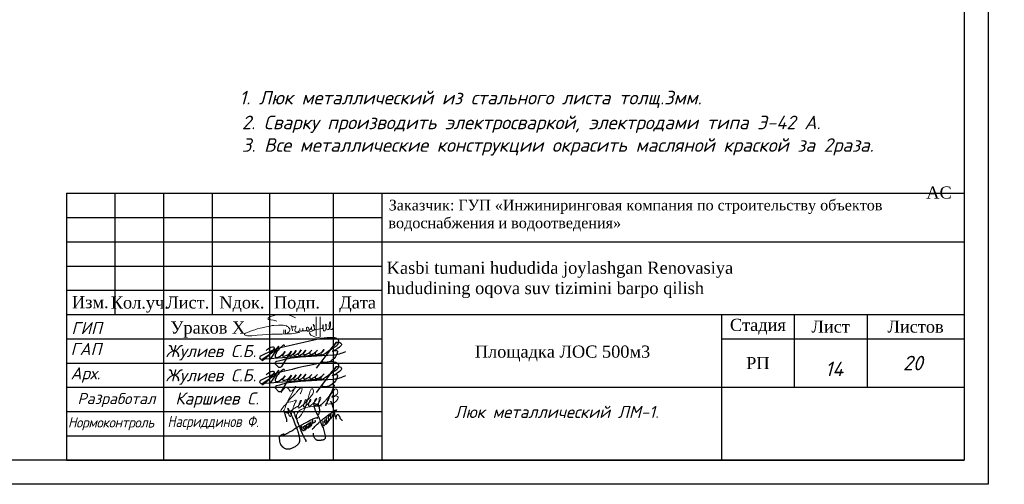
# Model space of a CAD drawing. Extents: x -119078 to 1619993, y 264752 to 340742.
# Tile 140 of 220: x 889781 to 910074, y 297220 to 306799. Entities that reach past the tile are written whole.
import ezdxf
from ezdxf.enums import TextEntityAlignment as Align

# ---------------------------------------------------------------- set-up
doc = ezdxf.new("R2010")
doc.units = 0
doc.header["$MEASUREMENT"] = 0
doc.linetypes.add('CONTI', pattern=[0])
doc.layers.get('0').update_dxf_attribs({"color": 250, "linetype": 'CONTI'})
for name, color, linetype in [('BC-Form$1$SHEET-TEXT', 7, 'Continuous'), ('PDF _Геометрия', 250, 'Continuous'), ('PDF _Текст', 7, 'Continuous'), ('SHTAMP', 250, 'Continuous')]:
    doc.layers.add(name, color=color, linetype=linetype)
doc.layers.add('Графа', color=7, linetype='Continuous', lineweight=30)
doc.layers.add('НАДПИСИ', color=7, linetype='Continuous', lineweight=13)
doc.layers.add('ПОДПИСИ', color=7, linetype='Continuous', lineweight=25, true_color=0xffffff)
doc.styles.add('ICOCPEUR', font='isocpeui.ttf')
doc.styles.add('ISO', font='times.ttf')
doc.styles.add('ISOCPEUR', font='isocpeui.ttf')
doc.styles.add('PDF ISOCPEUR Italic', font='isocpeui.ttf')
doc.styles.add('style2', font='times.ttf', dxfattribs={"height": 350})
doc.styles.add('ГОСТ 250', font='isocpeui.ttf', dxfattribs={"height": 250})
doc.styles.add('ГОСТ 300', font='isocpeui.ttf', dxfattribs={"height": 250})
doc.styles.add('ГОСТ 350', font='isocpeui.ttf', dxfattribs={"height": 350})

# ---------------------------------------------------------------- blocks, each defined once
blk = doc.blocks.new('подпис')
at = {"layer": 'ПОДПИСИ', "color": 5, "lineweight": 25}
for points in [[(11455381.02076253, 532518.8265893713), (11455520.01904331, 532605.2702562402, 0.1790300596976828), (11455562.38426757, 532677.7809668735, 0.2639526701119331), (11455545.66076253, 532730.5065893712, 0.1902036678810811), (11455439.45901756, 532772.4229382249, 0.04243607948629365), (11455181.10076253, 532752.0665893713, 0.01389890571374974), (11454173.66076253, 532516.8665893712), (11454115.122983, 532492.9723789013), (11453881.62076253, 532379.6665893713, 0.2217818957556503), (11453846.71110048, 532334.3072421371, 0.2704920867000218), (11453871.59758817, 532304.8980453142), (11455179.16571194, 532409.5663401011)], [(11453991.38076253, 532491.3865893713, -0.1634131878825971), (11454128.58076253, 532575.6665893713, -0.667805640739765), (11454157.77631411, 532540.4816576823, -0.07943418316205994), (11453916.90076253, 532275.7865893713, -0.8665421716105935), (11453897.75835008, 532296.8279901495), (11453922.78076253, 532318.9065893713), (11454157.98076253, 532477.6665893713), (11454199.402983, 532506.6923789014), (11454263.82076253, 532591.3465893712), (11454071.74076253, 532309.1065893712)], [(11454383.13191177, 532593.1715958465, 0.6195339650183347), (11454359.7346624, 532609.2129194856), (11454272.62677659, 532534.0152307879, 0.1142519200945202), (11454185.42076253, 532395.3465893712, 0.2155377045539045), (11454192.20979691, 532352.8259456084, 0.2402728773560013), (11454244.70532085, 532349.124356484, 0.088579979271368), (11454402.98076253, 532469.8265893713), (11454351.11930181, 532410.1073315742), (11454341.92672384, 532399.5219387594, 0.5390945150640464), (11454362.38253118, 532374.4334744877, 0.1119156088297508), (11454481.38076253, 532411.0265893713), (11454538.22076253, 532483.5465893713), (11454481.38076253, 532411.0265893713), (11454316.88571881, 532145.5914051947, -0.3584232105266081), (11454263.82076253, 532124.8665893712), (11454185.42076253, 532207.1865893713, -0.4021260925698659), (11454220.70076253, 532260.1065893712, -0.05884634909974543), (11454732.26076253, 532356.1465893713), (11455437.86076253, 532399.2665893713, 0.09127989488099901), (11455712.26076253, 532475.7065893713)], [(11454538.22076253, 532483.5465893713), (11454488.44919385, 532397.7542070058, 0.6452880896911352), (11454509.57958188, 532375.5303088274, 0.1289702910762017), (11454636.22076253, 532493.3465893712), (11454593.66471792, 532430.2462473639), (11454582.42349859, 532413.578232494, 0.6938576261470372), (11454605.04768595, 532386.9903729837, 0.1002803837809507), (11454700.90076253, 532446.3065893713), (11454745.98076253, 532507.0665893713), (11454700.90076253, 532446.3065893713), (11454684.07896387, 532423.6337303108, 0.6318076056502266), (11454708.26387874, 532389.2855289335, 0.1426768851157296), (11454804.78076253, 532452.1865893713), (11454847.90076253, 532505.1065893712), (11454804.78076253, 532452.1865893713, 0.2019410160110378), (11454796.94076253, 532428.6665893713, 0.5360950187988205), (11454830.26112056, 532405.1456650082, 0.09716650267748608), (11454943.94076253, 532461.9865893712), (11454981.18076253, 532503.1465893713), (11454943.94076253, 532461.9865893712, 0.1970871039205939), (11454931.50490046, 532430.8969341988, 0.4881573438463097), (11454969.61588562, 532408.5758270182, 0.09308930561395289), (11455063.50076253, 532465.9065893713), (11455098.78076253, 532503.1465893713), (11455063.50076253, 532465.9065893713, 0.2268041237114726), (11455047.82076253, 532430.6265893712, 0.3554158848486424), (11455072.65359272, 532410.4224256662, 0.1279368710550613), (11455200.70076253, 532467.8665893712), (11455245.78076253, 532516.8665893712), (11455200.70076253, 532467.8665893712, 0.1962325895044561), (11455176.61503475, 532419.8081579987, 0.5294087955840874), (11455206.4873876, 532399.5025652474, 0.06123247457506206), (11455381.02076253, 532518.8265893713), (11455512.34076253, 532675.6265893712), (11455381.02076253, 532518.8265893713), (11455075.26076253, 532109.1865893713)], [(11455512.34076253, 532675.6265893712, -0.1430989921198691), (11455604.46076253, 532656.0265893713, -0.4709364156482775), (11455617.20360619, 532603.8353161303, -0.1267238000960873), (11455422.18076253, 532481.5865893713), (11455496.66076253, 532497.2665893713, -0.5178320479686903), (11455533.44071973, 532462.0553827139, -0.1764750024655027), (11455420.31685878, 532289.3910754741, -0.1730786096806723), (11455270.70117688, 532232.9431715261, -0.1633059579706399), (11455188.27827521, 532260.6010775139)]]:
    blk.add_lwpolyline(points, format="xyb", dxfattribs=at)
blk.add_lwpolyline([(11454115.122983, 532492.9723789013), (11454173.66076253, 532516.8665893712)], dxfattribs=at)
blk = doc.blocks.new('A$C6E532752')
at = {"color": 5, "lineweight": 25}
for points in [[(384.9447256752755, 1433.355747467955), (380.4371522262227, 1569.275334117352), (320.9159117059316, 1748.782529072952), (257.8943417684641, 1943.563006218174), (210.2629601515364, 2040.162458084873), (245.4476833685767, 2007.407240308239), (286.797866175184, 1974.50357660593), (353.4136081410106, 1930.885446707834), (398.5925695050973, 1917.876311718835), (436.1139737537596, 1916.346070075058), (474.3986312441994, 1940.834098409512), (484.3553323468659, 1982.15478482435), (467.2665927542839, 2067.42378927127), (447.6659992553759, 2120.062437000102), (426.8423237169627, 2156.786849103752), (466.0403826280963, 2093.131293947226), (506.4646516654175, 2007.440536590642), (555.4630073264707, 1921.751166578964), (602.0120708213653, 1822.594837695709), (711.4200437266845, 1592.3399463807), (748.6536639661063, 1490.507428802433), (825.079086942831, 1290.758868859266), (868.1903827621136, 1186.968807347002), (942.7295692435, 996.3323300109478), (981.9213719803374, 874.9174363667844), (1013.277316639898, 753.5011553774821), (1032.871653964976, 630.1273304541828), (1048.549626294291, 522.4207937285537), (1042.653182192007, 416.0044879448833), (1007.380872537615, 308.2965638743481), (928.9972670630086, 226.0478097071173), (815.3382238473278, 135.966105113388), (703.6404912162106, 81.13267743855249), (535.1148010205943, 12.59228019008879), (401.8614204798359, 0.8414672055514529), (313.6806463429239, 18.46629933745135), (227.4580547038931, 71.34079573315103), (137.3159699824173, 159.4649563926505), (35.41540601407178, 347.4640906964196), (11.90157560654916, 492.3792229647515), (7.982082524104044, 660.7932065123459), (74.6072087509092, 750.8762984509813), (213.738264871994, 813.5426765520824), (217.1603921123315, 816.5337925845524), (215.9310538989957, 774.7538949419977), (182.72953787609, 707.170765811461), (202.4052054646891, 721.9154695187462), (286.0189724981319, 778.440070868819), (362.2535821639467, 822.6769566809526), (423.7330051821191, 853.3969391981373), (562.67950416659, 928.3538075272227), (731.611845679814, 1029.086160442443), (844.8955184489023, 1104.559121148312), (993.6704669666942, 1191.516524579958), (1118.065104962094, 1256.632954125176), (1274.050294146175, 1345.427202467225), (1396.471109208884, 1406.596635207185), (1522.839570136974, 1481.578475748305), (1750.173297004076, 1594.364082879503), (1859.184002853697, 1631.997206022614), (1961.954175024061, 1660.028513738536), (1990.666886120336, 1660.028513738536), (2000.420261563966, 1660.124240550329), (1991.020359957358, 1645.251901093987), (1976.91894350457, 1626.464473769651), (1958.119140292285, 1607.675659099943)], [(1706.752320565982, 1035.527603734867), (1747.010800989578, 1085.469252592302), (1819.194537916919, 1143.732197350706), (1891.378274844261, 1238.063339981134), (1978.830204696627, 1312.974425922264), (2059.344037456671, 1390.658814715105), (2164.841901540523, 1487.764647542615), (2228.695542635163, 1541.866944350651), (2392.679250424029, 1676.708563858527), (2462.088374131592, 1723.874135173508), (2559.259270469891, 1807.107904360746), (2641.158845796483, 1859.822856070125), (2721.67267855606, 1912.537807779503), (2859.249075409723, 2009.382819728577), (2948.427709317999, 2051.158555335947), (2988.836337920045, 2062.297549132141), (2996.09037180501, 2054.603333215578)], [(2046.206071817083, 1804.097365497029), (2069.547857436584, 1871.953801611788), (2101.376143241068, 1944.051351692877), (2114.107457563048, 2003.425559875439), (2114.107457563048, 2056.438790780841), (2099.25530021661, 2124.295226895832), (2073.789543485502, 2221.839460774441), (2014.377786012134, 2300.299375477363), (1903.424538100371, 2359.967700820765), (1855.492860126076, 2375.934655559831), (1800.904612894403, 2377.265119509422), (1790.253476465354, 2367.951871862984), (1791.582913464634, 2336.01796238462), (1799.57204780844, 2288.117098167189), (1807.561182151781, 2236.22345475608), (1818.21231858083, 2190.984905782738), (1846.174288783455, 2131.108478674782), (1864.814559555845, 2060.586952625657), (1890.11139958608, 2014.017939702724), (1957.493522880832, 1857.665534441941), (2008.612721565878, 1770.394591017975), (2053.344366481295, 1685.251834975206), (2112.981346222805, 1540.50873349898), (2153.45253656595, 1434.079941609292), (2221.707396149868, 1250.395450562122), (2279.217276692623, 1118.424248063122), (2326.076020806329, 992.838995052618), (2364.495186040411, 847.3897349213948), (2392.18501266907, 704.7762081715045), (2398.575694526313, 623.8898268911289), (2394.315239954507, 570.6754309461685), (2362.364958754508, 528.1047465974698), (2328.284450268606, 504.6905233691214), (2294.207069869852, 489.7904370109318), (2253.735879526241, 483.4044875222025), (2187.708217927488, 477.0185380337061), (2145.106800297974, 466.3762137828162), (2062.037320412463, 466.3762137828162), (2017.308803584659, 466.3762137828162), (1987.488749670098, 466.3762137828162), (1944.890460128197, 487.6608622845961), (1912.940178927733, 508.9468981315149), (1883.120125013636, 532.3611213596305), (1855.430298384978, 574.933193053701), (1823.480017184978, 638.7899132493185), (1801.789861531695, 681.5048814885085), (1783.011954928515, 738.8327556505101), (1780.881727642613, 757.9906041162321), (1778.751500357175, 800.5612884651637), (1777.106126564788, 847.8877918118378)], [(2742.715320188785, 2429.273912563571), (2708.79121605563, 2488.231917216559), (2682.243141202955, 2516.236865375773), (2685.192927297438, 2488.231917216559), (2725.016603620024, 2429.273912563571), (2736.815747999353, 2401.270351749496), (2758.937579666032, 2329.046553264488), (2784.012325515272, 2236.190158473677), (2801.711042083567, 2186.076478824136), (2816.459972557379, 2124.170365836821), (2835.632018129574, 2047.526485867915), (2868.082793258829, 1947.2991265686), (2878.40548054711, 1889.815869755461), (2884.305052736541, 1839.70219010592), (2893.154411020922, 1773.375995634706), (2934.451416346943, 1684.939682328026), (2949.200346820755, 1649.565157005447), (2956.576376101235, 1618.613487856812), (2962.475948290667, 1587.660431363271), (2966.899063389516, 1625.983065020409), (2966.899063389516, 1656.934734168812), (2971.325306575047, 1687.887790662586), (2987.547566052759, 1767.479778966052), (3018.521884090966, 1820.54156694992), (3030.321028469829, 1830.859252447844), (3087.843421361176, 1813.171989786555), (3105.542137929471, 1777.797464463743), (3118.814611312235, 1748.319155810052), (3152.73871544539, 1695.25736782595), (3166.011188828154, 1642.195579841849), (3207.308194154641, 1584.712323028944), (3241.232298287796, 1543.442968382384), (3278.103060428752, 1531.651922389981), (3307.604049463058, 1534.59864337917)], [(794.7804357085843, 1929.900431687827), (766.0395718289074, 1944.260840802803), (746.8800386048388, 1957.823526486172), (731.7119444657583, 1968.993041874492), (756.4613692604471, 1918.732303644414), (777.2162268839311, 1862.088390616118), (824.318961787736, 1731.250649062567), (861.039575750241, 1649.877309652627), (906.7722085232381, 1551.504830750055), (928.4811326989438, 1464.719458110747), (970.625849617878, 1361.34282543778), (998.7223275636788, 1298.80685777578), (1019.154992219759, 1250.309435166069), (1060.086011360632, 1147.851224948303), (1085.626842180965, 1069.99896739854), (1109.891413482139, 993.4244546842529), (1161.07317390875, 879.343067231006), (1222.374295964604, 765.7569619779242), (1251.747033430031, 693.0101343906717), (1282.396030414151, 624.0937666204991), (1324.575156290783, 550.9806799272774), (1376.936205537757, 469.3007372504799), (1387.149409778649, 436.922877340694), (1385.547829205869, 415.3011039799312), (1368.718720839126, 405.6909644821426), (1364.711641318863, 408.8943443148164)], [(2278.707398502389, 1501.604802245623), (2264.61536631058, 1460.76136254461), (2268.841411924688, 1419.916535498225), (2261.796959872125, 1363.580613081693), (2264.61536631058, 1307.243303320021), (2278.707398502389, 1264.990320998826), (2318.16821672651, 1252.315536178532), (2344.947770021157, 1253.723691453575), (2408.366607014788, 1314.285467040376), (2443.601379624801, 1367.805078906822), (2453.467366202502, 1397.381889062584), (2474.606978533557, 1467.802138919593), (2471.788572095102, 1514.280974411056), (2466.151759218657, 1559.350267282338), (2460.514946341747, 1587.517534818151), (2460.514946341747, 1626.95420658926), (2468.970165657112, 1643.854844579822), (2485.880604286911, 1657.939172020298), (2454.349486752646, 1623.496942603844), (2449.926371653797, 1577.542523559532), (2446.388505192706, 1520.098112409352), (2450.81162029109, 1481.213603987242), (2482.646162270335, 1457.352655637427), (2515.365952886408, 1453.817700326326), (2550.556932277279, 1457.118194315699), (2569.422425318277, 1493.16280732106), (2573.864308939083, 1512.016827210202), (2589.401517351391, 1561.370241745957), (2589.723710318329, 1562.176289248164)], [(2396.720738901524, 1571.303632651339), (2369.888008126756, 1531.973786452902), (2367.204109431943, 1503.370892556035), (2362.730944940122, 1468.511072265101), (2364.520210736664, 1422.924299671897), (2379.725841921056, 1396.109693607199), (2400.299270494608, 1370.187150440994), (2431.398803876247, 1345.60395172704), (2460.224034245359, 1344.265994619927), (2479.902829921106, 1343.372544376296), (2493.31919530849, 1364.823674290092), (2508.524826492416, 1391.639667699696), (2559.509517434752, 1447.058555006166), (2580.145507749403, 1567.162407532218), (2580.145507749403, 1600.253362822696), (2569.27227713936, 1620.793007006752), (2560.820185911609, 1642.187255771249), (2559.131018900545, 1670.899749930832), (2569.27227713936, 1697.923845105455), (2582.228813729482, 1730.014524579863), (2598.013141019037, 1762.173183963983), (2617.729473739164, 1772.306352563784)], [(2574.439897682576, 1490.590253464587), (2602.630197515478, 1514.841461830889), (2618.361347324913, 1528.061473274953), (2634.092497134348, 1554.502883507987), (2640.886702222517, 1569.151860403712), (2659.855822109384, 1603.655766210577), (2699.898064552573, 1635.589042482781), (2712.479230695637, 1645.877593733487), (2727.922596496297, 1665.883110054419), (2741.651770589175, 1684.746841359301), (2773.010843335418, 1745.149072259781), (2779.326451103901, 1787.033020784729), (2781.62246700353, 1808.263562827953), (2782.194906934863, 1823.180297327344), (2775.306859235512, 1789.902050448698), (2777.60287513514, 1775.558289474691), (2793.678114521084, 1754.902108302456), (2801.141730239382, 1748.591075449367), (2814.92408181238, 1745.722045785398), (2841.906960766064, 1748.591075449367)], [(2581.894117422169, 1587.58870016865), (2613.544093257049, 1576.288363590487), (2640.120320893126, 1580.243684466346), (2650.302244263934, 1592.112421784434), (2661.610278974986, 1605.675107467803), (2679.143206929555, 1630.540493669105), (2687.057267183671, 1672.92666111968), (2683.10023705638, 1709.094747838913), (2674.61686495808, 1730.56946261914), (2671.78907425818, 1756.000885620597), (2669.530595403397, 1791.691725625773), (2677.447783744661, 1808.080433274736), (2687.626579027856, 1818.252447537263), (2704.027139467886, 1819.947783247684), (2712.510511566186, 1817.687798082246)], [(1178.186938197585, 1041.131090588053), (1183.880056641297, 1072.840250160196), (1175.743902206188, 1086.660982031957), (1165.981142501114, 1109.427315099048), (1170.864086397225, 1133.81822927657), (1174.930599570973, 1159.0235150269), (1176.560332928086, 1187.47935034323), (1170.050783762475, 1192.358643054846), (1154.591777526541, 1193.984611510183), (1138.319468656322, 1180.975476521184), (1125.303498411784, 1161.462467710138), (1119.607251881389, 1141.949458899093), (1126.930103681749, 1111.866267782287), (1137.506166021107, 1084.222029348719), (1154.591777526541, 1051.699885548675), (1189.576303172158, 1015.112820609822), (1234.323588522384, 985.0296294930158), (1242.459742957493, 980.1517241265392), (1267.681508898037, 978.5257556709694), (1299.409695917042, 1006.982978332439), (1323.004856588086, 1037.877766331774), (1339.27716545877, 1067.147973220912), (1359.747367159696, 1125.825734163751), (1356.481644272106, 1168.264620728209), (1352.39636257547, 1190.2998229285), (1349.130639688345, 1210.703507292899), (1349.130639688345, 1234.37161467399), (1349.130639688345, 1252.326634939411), (1349.130639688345, 1274.363224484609), (1336.0646200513, 1239.268942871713), (1332.795769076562, 1222.945440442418), (1331.162907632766, 1213.967930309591), (1302.581576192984, 1209.071989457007), (1299.312725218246, 1204.17466125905), (1291.964848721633, 1181.322312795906), (1255.212953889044, 1175.609225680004), (1246.229087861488, 1151.125359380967), (1261.747527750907, 1109.502231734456), (1274.813547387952, 1085.018365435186), (1289.512428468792, 1051.556989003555), (1310.745883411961, 1034.41772765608), (1336.0646200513, 1025.440217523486), (1363.013090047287, 1023.807312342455), (1376.082237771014, 1036.866391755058), (1388.331826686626, 1049.924083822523), (1399.764984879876, 1067.879104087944), (1415.280296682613, 1090.731452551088), (1431.61516729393, 1156.02268757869), (1431.61516729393, 1173.977707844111), (1429.982305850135, 1222.129681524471), (1430.798736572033, 1266.201473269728), (1434.064459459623, 1281.707829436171), (1437.333310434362, 1297.214185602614), (1451.290834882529, 1311.666159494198), (1473.4251788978, 1314.123147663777), (1479.162090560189, 1328.869238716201), (1484.082571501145, 1345.25378432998), (1525.889455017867, 1340.338420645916), (1526.709013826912, 1343.615329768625), (1545.565122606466, 1371.470444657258), (1545.565122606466, 1380.481251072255), (1542.286887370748, 1322.31542047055), (1532.449053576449, 1233.837486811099), (1507.856033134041, 1193.694656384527), (1490.639041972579, 1173.214668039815), (1470.143815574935, 1154.371746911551), (1447.189912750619, 1141.264110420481), (1418.499098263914, 1133.8903712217), (1395.545195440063, 1131.433383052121), (1372.591292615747, 1136.348746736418), (1360.294782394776, 1149.456383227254)], [(1431.63023398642, 1173.11633534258), (1448.009471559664, 1156.830122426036), (1470.143815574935, 1132.251916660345), (1479.981649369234, 1124.879564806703), (1492.278159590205, 1119.144280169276), (1505.394228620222, 1118.325746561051), (1513.592944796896, 1124.879564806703), (1520.972102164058, 1130.613462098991), (1537.366406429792, 1144.54101954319), (1550.482475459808, 1156.010201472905), (1574.25593709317, 1180.58701989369), (1593.931604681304, 1206.803680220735), (1602.949879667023, 1225.645214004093), (1607.04767371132, 1238.752850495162), (1609.506350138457, 1252.680407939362), (1617.705066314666, 1282.172590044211), (1622.622419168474, 1317.400056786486), (1625.903782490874, 1344.435250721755), (1633.279811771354, 1391.131899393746), (1630.821135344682, 1422.262536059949), (1630.821135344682, 1442.7439117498), (1617.705066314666, 1418.985626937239), (1610.325908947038, 1398.504251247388), (1600.491203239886, 1381.301172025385), (1602.949879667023, 1340.338420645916), (1617.705066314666, 1316.581523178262), (1634.922057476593, 1296.918681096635), (1651.316361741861, 1291.184783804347), (1665.251989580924, 1290.364862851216), (1717.735034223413, 1369.107795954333), (1718.554593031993, 1380.576977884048), (1720.193710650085, 1402.696808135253), (1731.67066206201, 1431.370456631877), (1740.688937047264, 1451.031911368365), (1743.970300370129, 1470.693366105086), (1744.789859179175, 1490.354820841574), (1738.230260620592, 1507.559287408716), (1729.211985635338, 1509.197741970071), (1727.572868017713, 1503.462457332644), (1719.374151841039, 1486.259378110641), (1712.817681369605, 1470.693366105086), (1704.618965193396, 1444.478093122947), (1704.618965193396, 1428.093547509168), (1716.095916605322, 1412.527535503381), (1732.493348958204, 1404.335262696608), (1746.428976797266, 1399.419899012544), (1762.823281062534, 1396.142989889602), (1784.95762507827, 1398.599978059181), (1798.893252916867, 1408.430705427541), (1821.847155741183, 1416.622978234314), (1834.9632247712, 1425.635171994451), (1857.09756878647, 1434.647365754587), (1868.574520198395, 1444.478093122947), (1877.592795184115, 1455.127354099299), (1880.871030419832, 1470.693366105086), (1880.871030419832, 1480.524093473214), (1877.592795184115, 1493.631729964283), (1875.134118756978, 1503.462457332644)], [(1530.306610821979, 1229.293488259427), (1542.302527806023, 1211.813383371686), (1557.057714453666, 1204.441031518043), (1585.428251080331, 1194.20264315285), (1591.067052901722, 1202.197102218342), (1608.705559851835, 1199.525667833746), (1619.362952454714, 1205.259565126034), (1644.775531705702, 1223.283952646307), (1669.368552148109, 1249.499225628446), (1675.928150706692, 1260.148486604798), (1684.943297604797, 1281.449783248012), (1698.13667327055, 1313.373595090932), (1704.257351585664, 1323.816470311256), (1703.799406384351, 1324.04960184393)]]:
    blk.add_spline(points, degree=3, dxfattribs=at)
blk = doc.blocks.new('A$C194E077B')
at = {"color": 5, "lineweight": 20}
for points in [[(-162.2544096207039, 199.7434229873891), (-240.4484645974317, 220.6954568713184), (-363.7708476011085, 241.0990534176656), (-363.7708476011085, 276.1616470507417), (-310.3631611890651, 306.9965891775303), (-248.3861532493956, 323.603278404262), (-145.3415479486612, 351.2139971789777), (-37.20661012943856, 351.2139971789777), (76.14627316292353, 351.2139971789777), (194.5864970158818, 319.4780348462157), (265.6846752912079, 278.4294824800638)], [(835.2751156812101, 300.1175734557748), (835.2751156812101, -170.9497752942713), (798.7631466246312, -176.9175655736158), (728.5535804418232, -165.4817502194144), (620.1258657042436, -121.4862891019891), (592.9732395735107, -75.04949680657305), (601.8662064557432, -42.03351798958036), (665.1668836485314, -20.08791127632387), (729.7600514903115, 6.524556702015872), (797.6828921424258, 16.8188391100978), (885.2531333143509, 35.54044824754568), (885.2531333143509, 35.54044824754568), (904.7859178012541, 45.17574729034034)], [(747.6666440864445, 298.6816550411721), (746.2527769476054, -137.625113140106)], [(42.05177246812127, -99.20019937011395), (83.06963820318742, -75.51852354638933), (95.62863474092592, -68.2675835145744), (110.4253241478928, -53.47089410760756), (122.3907353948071, -41.50548286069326), (130.8750715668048, -26.81018154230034), (136.7864069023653, -4.748777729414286), (136.7864069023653, 21.53364607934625), (124.8524340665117, 42.20389336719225), (109.6659834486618, 57.39034398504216), (99.92591582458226, 67.1304116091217), (80.30695065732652, 78.45742642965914), (58.30450778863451, 91.16054274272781), (13.0961304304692, 103.2740909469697), (-18.90538802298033, 111.8488719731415), (-86.595019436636, 111.8488719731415), (-126.6805462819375, 111.8488719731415), (-230.8532248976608, 105.0649502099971), (-248.8390005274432, 100.2456761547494), (-271.038254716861, 100.2456761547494), (-316.8142624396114, 87.98003185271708), (-347.8845914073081, 79.65476229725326), (-409.2683891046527, 69.94344542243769), (-436.2532585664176, 65.67426319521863), (-496.8529337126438, 49.43662917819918), (-542.8993285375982, 37.09853487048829), (-616.9775303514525, 24.26447264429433), (-665.3555747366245, 4.769887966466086), (-728.1785342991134, -12.06347331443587), (-786.7814659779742, -36.63670061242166), (-841.0117928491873, -57.69081082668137), (-858.5049702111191, -64.48227430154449), (-880.3153924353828, -77.07452744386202), (-894.0726033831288, -90.83173839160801), (-904.4079418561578, -101.167076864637), (-904.4079418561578, -112.2755301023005), (-893.9757900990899, -122.7076818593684), (-871.1194254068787, -130.2353718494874), (-840.4398756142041, -134.081221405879), (-808.3811494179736, -134.2097729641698), (-760.2624158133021, -134.2097729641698), (-736.7498630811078, -134.2097729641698), (-653.585880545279, -127.3688624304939), (-611.7686853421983, -123.9290597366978), (-490.563826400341, -116.1595425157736), (-388.5334769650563, -108.7773857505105), (-287.3057848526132, -101.6620965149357), (-158.1883137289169, -96.81179389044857), (-38.8776144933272, -96.81179389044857), (84.74035741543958, -89.47234771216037), (174.1118179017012, -89.47234771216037), (221.6060949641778, -81.85631366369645), (269.1003720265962, -75.20553888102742), (318.1073958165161, -67.04295659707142), (369.2320238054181, -63.11284620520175), (369.2320238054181, -63.11284620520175)], [(0, 0), (0, -92.172981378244)], [(41.15087875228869, 2.42133409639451), (41.23947148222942, -97.7932527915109)], [(203.088096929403, -24.0591691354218), (196.4213109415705, 0.8216148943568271), (190.8937137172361, 21.45088857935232), (184.7601887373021, 44.34151543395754), (184.7601887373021, 65.27444187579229), (175.5787288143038, 81.17719695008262), (168.5294168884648, 93.38696336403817), (188.5064732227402, 73.40990702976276), (200.4919787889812, 70.19840049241), (219.7813791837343, 70.19840049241), (241.5791639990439, 70.19840049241), (258.7997285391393, 74.8126368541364), (272.1971487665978, 78.4024647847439), (279.1524812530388, 90.44945403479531), (279.1524812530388, 70.04889638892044), (274.1359315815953, 51.32687813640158), (262.4684565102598, 26.24771665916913), (251.8804355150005, -0.2958822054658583), (251.8804355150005, -16.47008694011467), (261.2771289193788, -32.74563733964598), (282.259291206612, -44.85969438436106), (302.7043217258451, -50.33792380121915), (328.7434857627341, -43.36075082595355), (346.7897109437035, -32.94175785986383), (360.7508457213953, -18.98062308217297), (368.155257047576, -6.155806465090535), (370.6627580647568, 33.08915586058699), (368.155257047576, -6.155806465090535), (372.2777313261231, -21.54108992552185), (382.0610925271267, -27.18951614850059), (392.163115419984, -33.02192178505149), (406.2885427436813, -29.23702494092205), (418.3444147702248, -26.00666376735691), (432.7706854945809, -11.58039304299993), (437.5745841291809, -3.259796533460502), (437.5745841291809, 38.88784123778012), (437.5745841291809, -3.259796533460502), (452.5390460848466, -18.2242584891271), (463.8060653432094, -24.72927509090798), (477.4434255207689, -24.72927509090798), (504.2163590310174, -20.03774645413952), (520.7946595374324, -3.459445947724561), (527.8734682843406, 8.801410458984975), (524.1269463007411, 22.78362085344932), (521.7185289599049, 40.9794443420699), (521.7185289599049, 47.73200879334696), (525.9580116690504, 54.5381206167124), (534.7997369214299, 63.37984586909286), (549.1751194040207, 63.37984586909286), (568.560710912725, 48.85369395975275), (579.0630990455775, 24.73178537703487), (585.3898042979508, 1.120199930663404), (580.3427368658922, -17.71571215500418), (565.4721935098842, -26.30122436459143), (548.660719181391, -26.30122436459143), (530.5041369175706, -8.144642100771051), (527.8734682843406, 8.801410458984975)], [(592.8985166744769, 1.864389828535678), (614.8021364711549, 19.86218934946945), (620.7994601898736, 30.24985873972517), (635.0700924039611, 44.52049095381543), (637.1924162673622, 69.8023532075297), (635.0700924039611, 44.52049095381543), (635.0700924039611, 19.37587776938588), (645.8683202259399, 0.672798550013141), (664.0536994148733, -9.826535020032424), (679.5393743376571, -9.826535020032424), (701.1637827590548, 0.2518442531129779), (704.6022413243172, 13.08434631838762), (704.6022413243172, 34.95036695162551), (698.5661520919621, 65.94750181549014), (686.3942246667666, 94.19598949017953), (679.7147308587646, 121.9397105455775)], [(681.6744153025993, 122.8952947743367), (690.7926054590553, 107.1021261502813), (705.0528414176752, 87.22385435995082), (717.383672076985, 87.22385435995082)], [(898.0572597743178, 116.2493360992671), (898.0572597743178, 60.11319226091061), (905.7786058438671, 31.29673642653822), (917.1929428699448, -11.30214928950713)], [(909.9510945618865, 54.70704719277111), (903.4646544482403, 116.2431989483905)], [(951.5736010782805, -13.16716199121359), (967.4217099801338, 14.28256783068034), (977.8299313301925, 53.12657872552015), (977.8299313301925, 112.2285032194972), (972.6938103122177, 131.3967678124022)], [(962.3765172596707, 113.5266920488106), (966.7742989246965, 97.11394743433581), (977.8299313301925, 53.12657872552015), (986.705751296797, 20.00156765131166), (1013.03803035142, 4.798619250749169), (1031.839896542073, 9.836564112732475), (1060.60747799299, 38.6041455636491), (1075.853176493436, 95.50186696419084), (1075.853176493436, 122.5859678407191), (1073.676376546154, 180.1113364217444)], [(1063.925040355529, 182.080066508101), (1055.681247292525, 151.3138119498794), (1045.44982268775, 113.1296154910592), (1045.44982268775, 80.16596012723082), (1054.694882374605, 45.66292765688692), (1069.736477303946, 19.61012101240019), (1087.975179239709, 9.080001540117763), (1109.252766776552, 9.080001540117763), (1131.614045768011, 31.44128053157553), (1138.474853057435, 57.04616191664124), (1138.474853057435, 93.35557849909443)]]:
    blk.add_lwpolyline(points, dxfattribs=at)
for centre, radius, start, end in [((680.8262248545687, 122.1475150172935), 1.130752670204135, 41.39997294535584, 190.5897412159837), ((900.7601133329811, 115.5028211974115), 2.804050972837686, 15.30983531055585, 164.5601084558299), ((899.2257711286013, 54.35408662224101), 10.73112966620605, 301.2070641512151, 10.14962501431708), ((978.7416052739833, 116.0060813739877), 16.55184210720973, 111.9119975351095, 188.6150681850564), ((1068.241640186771, 178.3265749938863), 5.720291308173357, 18.18012315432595, 138.9914690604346), ((934.8374322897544, -3.86241744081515), 19.14882808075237, 202.8625354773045, 330.9274189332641)]:
    blk.add_arc(centre, radius, start, end, dxfattribs=at)
blk = doc.blocks.new('ПЛДПИС')
at = {"color": 0, "linetype": 'ByBlock', "lineweight": 9}
for points in [[(1768166.622939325, 34601.31946445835), (1768273.62699845, 34709.74903991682), (1768312.465476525, 34692.99817348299), (1768357.246930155, 34634.29305133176), (1768439.246050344, 34683.11757885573), (1768465.416492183, 34729.61629575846), (1768458.364654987, 34729.66768884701), (1768451.992512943, 34715.79374189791), (1768444.483188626, 34692.82212481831), (1768247.755159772, 34290.51834176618), (1768238.529169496, 34262.47630444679), (1768224.403710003, 34235.83281521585), (1768215.062258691, 34223.76418718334), (1768174.938859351, 34212.81532431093), (1768275.898370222, 34380.0365296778), (1768300.106936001, 34411.55562595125), (1768455.696627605, 34579.24271677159), (1768495.193346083, 34626.84841690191), (1768529.199184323, 34664.38879577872), (1768566.591960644, 34702.48480578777), (1768591.767899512, 34709.36195154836), (1768597.872084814, 34695.26931060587), (1768595.82428532, 34655.09085011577), (1768563.116134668, 34579.2007539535)], [(1768291.063409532, 34399.50027035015), (1768434.172300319, 34436.96983485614), (1768461.991874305, 34447.1697227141), (1768479.223889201, 34445.56232186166), (1768464.05928039, 34405.14767185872), (1768449.816181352, 34379.42925822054), (1768442.692453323, 34361.74784884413), (1768432.383743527, 34337.08900760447), (1768424.475751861, 34313.52254286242), (1768403.074068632, 34251.29972782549), (1768390.138075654, 34195.46387086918), (1768376.877484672, 34148.31453933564), (1768362.529817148, 34113.01842225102), (1768319.857161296, 34171.47751365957), (1768389.752479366, 34246.48080567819), (1768422.493307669, 34268.90787471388), (1768476.568285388, 34304.20399179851), (1768516.753082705, 34328.4035756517), (1768535.154957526, 34344.95543055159), (1768555.027326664, 34375.48292510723), (1768567.540688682, 34396.0806188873), (1768581.524545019, 34423.66667923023), (1768583.857729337, 34440.03483117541), (1768567.28362449, 34434.74243653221), (1768560.223073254, 34422.36326302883), (1768555.036040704, 34410.69593847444), (1768547.685747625, 34390.67340989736), (1768536.573167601, 34364.04741618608), (1768531.037573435, 34347.45510289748), (1768523.580533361, 34323.87879692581), (1768520.694007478, 34309.03056823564), (1768518.820488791, 34299.94930015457), (1768519.108052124, 34288.70514847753), (1768544.350448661, 34291.73187334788), (1768563.59976391, 34304.25866529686), (1768592.894189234, 34331.00166029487), (1768637.287868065, 34368.34365968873), (1768668.33599402, 34403.61134655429), (1768685.679112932, 34438.28090534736), (1768685.561473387, 34456.86224050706), (1768678.485672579, 34464.36672489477), (1768654.352137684, 34428.35219804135), (1768645.799307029, 34402.01816081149), (1768637.017732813, 34371.29602860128), (1768632.62585645, 34343.11512059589), (1768631.702168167, 34323.24895822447), (1768635.168177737, 34310.31320850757), (1768651.578894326, 34308.003799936), (1768663.364633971, 34316.55036120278), (1768696.183888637, 34351.19914406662), (1768731.778565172, 34384.23177831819), (1768761.822397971, 34414.72318836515), (1768778.46403663, 34443.59735632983), (1768780.082669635, 34461.61555445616), (1768774.767104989, 34465.77292727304), (1768760.436865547, 34450.29595335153), (1768750.729424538, 34420.03635893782), (1768739.867373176, 34379.61186770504), (1768733.721796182, 34358.56585123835), (1768731.552000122, 34346.71154331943), (1768735.601850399, 34332.54563988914), (1768747.605441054, 34323.0051144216), (1768768.279501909, 34330.20561415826), (1768801.137969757, 34358.41932626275), (1768824.739948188, 34380.39041832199), (1768868.667425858, 34427.64909685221), (1768892.51993295, 34460.51552366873), (1768899.698123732, 34484.58607806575), (1768891.888165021, 34487.25523825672), (1768873.344687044, 34465.24806168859), (1768857.999261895, 34431.27066938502), (1768849.65774672, 34405.33793563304), (1768845.026234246, 34385.65766315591), (1768845.026234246, 34356.94642221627), (1768849.890847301, 34342.35953284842), (1768866.569520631, 34333.79219565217), (1768879.605725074, 34338.52473367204), (1768914.816983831, 34364.45528048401), (1768944.466506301, 34396.31243452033), (1768964.480478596, 34438.17155835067), (1768983.013064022, 34481.51124051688), (1768980.418458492, 34510.77577726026), (1768959.291267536, 34501.88477295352), (1768953.479002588, 34480.33794724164), (1768949.074055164, 34443.72638578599), (1768943.974163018, 34408.50353118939), (1768940.828394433, 34371.12654075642), (1768941.571266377, 34347.03958430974), (1768943.832559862, 34343.58968656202), (1768953.770922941, 34339.01023433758), (1768978.619009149, 34346.90071362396), (1769007.41455566, 34369.64598242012), (1769056.191396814, 34414.19832278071), (1769100.757177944, 34462.82055836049), (1769167.707150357, 34549.08221716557), (1769212.183612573, 34624.31404440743), (1769245.44292628, 34695.54267809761), (1769263.258781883, 34730.56433422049), (1769264.561530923, 34761.08417448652), (1769252.011134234, 34754.11658385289), (1769242.482331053, 34731.58563517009), (1769240.661096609, 34724.39825707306), (1769233.204056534, 34693.13048334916), (1769220.660195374, 34653.1838384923), (1769196.485268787, 34589.24208866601), (1769165.59181705, 34513.65597715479), (1769143.647684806, 34458.63584879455), (1769120.958502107, 34409.19351073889), (1769110.793573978, 34381.75834925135), (1769098.927229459, 34350.36482648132), (1769096.12784398, 34345.21239599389), (1769092.396056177, 34342.48309495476), (1769085.383432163, 34338.66032394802), (1769086.660039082, 34355.31387155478), (1769093.76198201, 34372.51306067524), (1769100.772427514, 34388.80138931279), (1769126.396063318, 34444.7750234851), (1769163.319631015, 34517.98611822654), (1769185.71689336, 34556.4040920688), (1769203.236471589, 34585.35370946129), (1769231.968841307, 34624.57538372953), (1769258.036893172, 34660.50461992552), (1769291.657839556, 34681.03998591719), (1769309.214452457, 34674.31951949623), (1769332.376371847, 34643.33058061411), (1769332.803359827, 34586.30393486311), (1769305.428201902, 34556.84038658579), (1769264.718383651, 34526.20791891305), (1769234.537304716, 34515.45145484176), (1769217.457785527, 34513.81453030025), (1769213.482004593, 34520.8291401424), (1769262.613942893, 34541.407151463), (1769301.91862213, 34539.06821920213), (1769332.265267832, 34526.27134017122), (1769342.502086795, 34499.39712877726), (1769323.33119791, 34458.08364646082), (1769301.164857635, 34425.75192645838), (1769267.018890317, 34400.00508260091), (1769222.686209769, 34379.04982414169), (1769168.171173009, 34370.66728336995), (1769130.454627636, 34373.19647940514), (1769120.607761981, 34380.69330950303), (1769120.607761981, 34410.91791287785)], [(1768636.017147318, 34367.17708131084), (1768796.963206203, 34544.91839505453), (1768831.69630806, 34623.92182271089), (1768811.16067907, 34686.24403457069), (1768787.722088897, 34673.02945001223), (1768772.699083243, 34647.20168937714), (1768752.264658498, 34588.33910755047), (1768722.817737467, 34494.0371640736), (1768702.047875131, 34420.74703919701), (1768681.295536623, 34355.78419627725), (1768651.247346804, 34268.69040682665), (1768486.543433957, 34082.24496575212), (1768485.683897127, 34141.58884797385), (1768626.92142605, 34278.91150822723), (1768814.818130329, 34318.38012930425), (1769006.533913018, 34331.74714941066)]]:
    blk.add_spline(points, degree=3, dxfattribs=at)
blk = doc.blocks.new('A$Cbab827f9')
at = {"layer": 'Графа'}
for p, q in [((-18499.99999999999, 5500), (0, 5500)), ((-18499.99999999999, 5500), (0, 5500)), ((-18499.99999999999, 5500), (-18499.99999999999, 0)), ((-17499.99999999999, 5500), (-17499.99999999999, 3000)), ((-16499.99999999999, 5500), (-16499.99999999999, 0)), ((-15499.99999999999, 5500), (-15499.99999999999, 3000)), ((-14314.21462638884, 5500.000000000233), (-14314.21462638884, 2.328306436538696e-10)), ((-12999.99999999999, 5500), (-12999.99999999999, 0)), ((-11999.99999999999, 5500), (-11999.99999999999, 0)), ((0, 5500), (0, 0)), ((0, 5500), (0, 0)), ((-18499.99999999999, 5000), (-11999.99999999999, 5000)), ((-18499.99999999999, 4500), (-11999.99999999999, 4500)), ((-11999.99999999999, 4500), (0, 4500)), ((-18499.99999999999, 4000), (-11999.99999999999, 4000)), ((-18499.99999999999, 3500), (-11999.99999999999, 3500)), ((-18499.99999999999, 3000), (0, 3000)), ((-5000, 3000), (-5000, 0)), ((-3500, 3000), (-3500, 1500)), ((-2000, 3000), (-2000, 1500)), ((-18499.99999999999, 2500), (-11999.99999999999, 2500)), ((-5000, 2500), (0, 2500)), ((-18499.99999999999, 2000), (-11999.99999999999, 2000)), ((-18499.99999999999, 1500), (-11999.99999999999, 1500)), ((-11999.99999999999, 1500), (0, 1500)), ((-18499.99999999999, 1000), (-11999.99999999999, 1000)), ((-18499.99999999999, 500), (-11999.99999999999, 500)), ((-18499.99999999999, 0), (0, 0)), ((-18499.99999999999, 0), (0, 0))]:
    blk.add_line(p, q, dxfattribs=at)
at = {"color": 7, "lineweight": 30, "xscale": 0.8941363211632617, "yscale": 0.8941363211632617, "zscale": 0.8941363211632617}
blk.add_blockref('A$C194E077B', (-14019.8957039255, 2684.002336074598), dxfattribs=at)
at = {"color": 1, "lineweight": 15, "xscale": 0.9504, "yscale": 0.9504, "zscale": 0.9504}
for p in [(-10900253.93872628, -503823.6394794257), (-10900253.93872628, -504323.6394794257)]:
    blk.add_blockref('подпис', p, dxfattribs=at)
at = {"color": 5, "linetype": 'ByBlock', "lineweight": 9}
blk.add_blockref('ПЛДПИС', (-1782243.492759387, -33214.16640504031), dxfattribs=at)
at = {"color": 2, "lineweight": 40, "xscale": 0.3934101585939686, "yscale": 0.3934101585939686, "zscale": 0.3934101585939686}
blk.add_blockref('A$C6E532752', (-14108.95285623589, 221.4745859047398), dxfattribs=at)
at = {"style": 'ISOCPEUR'}
for s, p in [('ГAП            ', (-18414.81367944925, 2164.483767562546)), ('Арх.  ', (-18414.81367944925, 1664.483767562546))]:
    blk.add_text(s, height=250, dxfattribs=at).set_placement(p)
at = {"color": 7, "linetype": 'ByBlock', "lineweight": 25, "style": 'ГОСТ 300'}
blk.add_text('20', height=300, dxfattribs=at).set_placement((-1260.695725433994, 1850.237152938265, -2.980232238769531e-08))
at = {"color": 18, "lineweight": 30, "true_color": 0x000000, "insert": (-779.593751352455, 5640.205735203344), "char_height": 300, "attachment_point": 1, "style": 'ISO'}
blk.add_mtext_dynamic_manual_height_columns('\\pi14405.478;{\\C256; \\H0.83333x;\\C7;АС}', width=5530.416411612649, gutter_width=2000, heights=[0], dxfattribs=at)
at = {"insert": (-18396.99951985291, 2846.228824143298, 1.762840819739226e-05), "char_height": 250, "attachment_point": 1, "style": 'ISOCPEUR'}
blk.add_mtext_dynamic_manual_height_columns('ГИП', width=1128.030448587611, gutter_width=1500, heights=[0], dxfattribs=at)
at = {"color": 7, "lineweight": 20, "insert": (-16356.46912109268, 2857.44392528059), "char_height": 250, "attachment_point": 1, "style": 'ISO'}
blk.add_mtext_dynamic_manual_height_columns('Ураков Х', width=2171.113379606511, gutter_width=1500, heights=[0], dxfattribs=at)
at = {"attachment_point": 1}
for s, insert, char_height, width, style in [('\\pxi7.19849;Площадка ЛОС 500м3', (-11883.4171286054, 2361.350008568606), 250, 5930.196409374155, 'ISO'), ('{\\W0.95;\\T0.95;Нормоконтроль}', (-18469.45503804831, 880.9975655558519), 210, 1971.752686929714, 'ISOCPEUR')]:
    blk.add_mtext(s, dxfattribs=dict(at, insert=insert, char_height=char_height, width=width, style=style))
at = {"color": 3, "lineweight": 30, "insert": (-16415.18298993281, 911.2007652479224), "char_height": 230, "width": 2499.021514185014, "attachment_point": 1, "style": 'PDF ISOCPEUR Italic'}
blk.add_mtext('\\pt500;{\\W0.8;\\C7;Насриддинов Ф.}', dxfattribs=at)
at = {"layer": 'BC-Form$1$SHEET-TEXT', "width": 12000, "attachment_point": 5, "style": 'ГОСТ 350'}
for s, insert, char_height in [('Разработал', (-17469.40230405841, 1236.588361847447), 230), ('Каршиев С.', (-15395.38319179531, 1236.588361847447), 250)]:
    blk.add_mtext(s, dxfattribs=dict(at, insert=insert, char_height=char_height))
at = {"layer": 'SHTAMP', "style": 'ГОСТ 250'}
for p in [(-16456.41576216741, 2122.716327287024), (-16456.41576216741, 1622.716327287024)]:
    blk.add_text('Жулиев С.Б. ', height=250, dxfattribs=at).set_placement(p)
at = {"layer": 'SHTAMP', "attachment_point": 4, "style": 'style2'}
for s, insert, char_height, width in [('\\pxi0.02539,ql;Заказчик: ГУП «Инжиниринговая компания по строительству объектов водоснабжения и водоотведения» ', (-11863.8644472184, 5040.769967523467), 220, 10364.54547340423), ('{\\H1.00436x;\\C7;Kasbi tumani hududida joylashgan Renovasiya \\Phududining oqova suv tizimini barpo\\C256; qilish}', (-11900.50181027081, 3714.624023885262), 250, 11834.09660776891)]:
    blk.add_mtext(s, dxfattribs=dict(at, insert=insert, char_height=char_height, width=width))
at = {"layer": 'НАДПИСИ', "linetype": 'Continuous', "ltscale": 1000, "style": 'ISO'}
for s, p in [('Изм.', (-18008.51163960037, 3255.103561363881)), ('Кол.уч.', (-16988.08367745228, 3248.298823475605)), ('Лист.', (-15999.99999999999, 3250)), ('Nдок.', (-14884.80855599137, 3250)), ('Подп.', (-13749.99999999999, 3250)), ('Дата', (-12499.99999999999, 3250))]:
    blk.add_text(s, height=250, dxfattribs=at).set_placement(p, align=Align.MIDDLE_CENTER)
at = {"layer": 'НАДПИСИ', "linetype": 'Continuous', "ltscale": 1000, "char_height": 250, "attachment_point": 5, "style": 'ISO'}
for s, insert, width in [('Стадия', (-4250, 2750), 1400), ('Лист', (-2750, 2750), 1400), ('Листов', (-1000, 2750), 1900), ('РП', (-4249.999936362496, 2000), 12000)]:
    blk.add_mtext(s, dxfattribs=dict(at, insert=insert, width=width))

msp = doc.modelspace()

# ---------------------------------------------------------------- linework, layer by layer
at = {"layer": 'PDF _Геометрия', "lineweight": -3}
msp.add_lwpolyline([(909744.4054100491, 297220.3699742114), (867748.6035554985, 297220.3699742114), (867748.6035554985, 326913.7500491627), (909744.4054100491, 326913.7500491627)], close=True, dxfattribs=at)
at = {"layer": 'PDF _Геометрия', "lineweight": 30}
msp.add_lwpolyline([(869746.7909018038, 326414.2035922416), (909244.8585734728, 326414.2035922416), (909244.8585734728, 297719.9164311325), (869746.7909018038, 297719.9164311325)], close=True, dxfattribs=at)

# ---------------------------------------------------------------- block references
at = {"color": 1, "lineweight": 30}
msp.add_blockref('A$Cbab827f9', (909244.8590218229, 297719.9203044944), dxfattribs=at)

# ---------------------------------------------------------------- texts
at = {"linetype": 'Continuous', "lineweight": 25, "ltscale": 15, "insert": (12863.75952599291, 311222.0174984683), "char_height": 250, "width": 17877.44941089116, "attachment_point": 1, "style": 'ICOCPEUR'}
msp.add_mtext('\\pi4862.31;{\\H1.16667x;\\LАнтисейсмические мероприятия\\P\\pi0;\\H0.71428x;\\l       Для обеспечения сейсмостойкости несущих конструкций и фундаментов соблюдены все условия КМК 2.01.03-19 «Строительство в сейсмических районах».\\P\\pi5355.138;\\H1.4x;\\LАнтикоррозионная защита\\l\\P\\pi0;\\H0.71428x;       Защита конструкций от коррозии должна производиться в соответствии КМК 2.03.11-96 "Защита строительных конструкций от коррозии" ГОСТ 9.402-2004 «Покрытия лакокрасочные. Подготовка (металлических поверхностей перед окрашиванием». Антикоррозионное покрытие должно обеспечивать защиту конструкций. \\P       \\A1;Все несущие металлоконструкции грунтовать и\\A0; окрасить эмалью ПФ-115 (ГОСТ6465-76) за 2 раза по грунтовке ГФ-021 (ГОСТ 25129-82)\\A1;.\\P      Для железобетонных конструкций использовать бетон \\A0;на портландцементе по ГОСТ 10178-85*,\\A1; водонепроницаемости W\\A0;4\\A1; и морозостойкостью F100\\A0;.\\A1;\\P\\A0;       \\A1;Все \\A0;поверхности бетонных и ж.б конструкций, соприкасающиеся с грунтом обмазать \\A1;\\C256;горячим битумом за 2 раза\\A0;\\C0; по ГОСТ 28379-89.}\\P\\pi5566.64787;{\\H1.16666x;\\LАнтипросадочные мероприятия\\A1;\\l\\P\\pi0;\\H0.71428x;        В соответствии с требованиями КМК 2.02.01-98 приняты противопросадочные мероприятия для первого типа грунтовых условий. Для устранения просадочных свойств грунтов I типа предусмотрено уплотнение тяжелыми трамбовками грунтов в основании котлованов и устройство подготовки из бетона класса В7,5. Насыпные грунты и строительный мусор толщиной до 1,5м удалить и заменить засыпкой из ГПС до бетонной подготовки.}', dxfattribs=at)
at = {"layer": 'PDF _Текст', "lineweight": 30, "attachment_point": 7, "style": 'PDF ISOCPEUR Italic'}
for s, insert, char_height in [('1. Люк металлический из стального листа толщ.3мм.', (894309.2558313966, 304976.2954562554), 279.9749473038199), ('2. Сварку производить электросваркой, электродами типа Э-42 А.', (894360.0572067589, 304464.3019245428), 279.9749473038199), ('3. Все металлические конструкции окрасить масляной краской за 2раза.', (894360.0572068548, 303998.6229236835), 279.9749473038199), ('14', (906378.816288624, 299449.8548420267), 299.9754338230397), ('Люк металлический ЛМ-1.', (898741.6758246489, 298587.7728694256), 249.9795901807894)]:
    msp.add_mtext(s, dxfattribs=dict(at, insert=insert, char_height=char_height))

doc.saveas('drawing.dxf')
